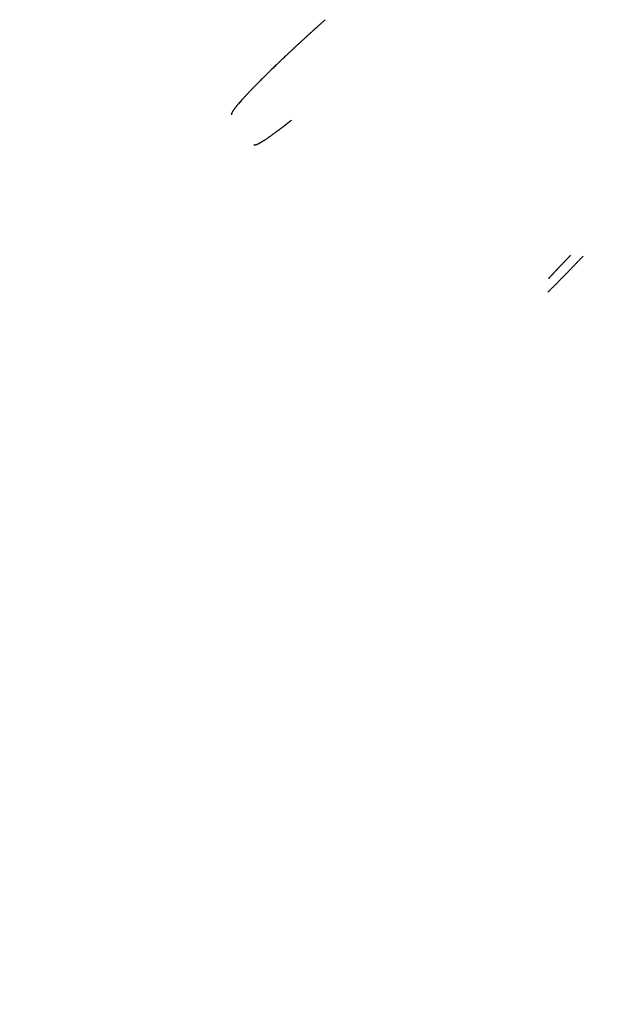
# Model space of a CAD drawing. Header units: millimetres. Extents: x -20 to 439, y -10 to 493.
# Tile 18 of 156: x 19 to 32, y 72 to 94. Entities that reach past the tile are written whole.
import ezdxf

# ---------------------------------------------------------------- set-up
doc = ezdxf.new("R2010")
doc.units = ezdxf.units.MM
doc.layers.add('11.10.18', color=7, linetype='Continuous', true_color=0x000000)
doc.layers.add('Layer 01', color=7, linetype='Continuous', true_color=0x000000)

# ---------------------------------------------------------------- blocks, each defined once
blk = doc.blocks.new('Block 11')
at = {"layer": 'Layer 01', "color": 1, "true_color": 0xff0000}
blk.add_open_spline([(25.53257655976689, 94.21801804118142, 692.8226874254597), (25.17768115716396, 93.90065679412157, 692.8473982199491), (24.83070631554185, 93.5826149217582, 692.9421006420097), (24.50841332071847, 93.27887121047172, 693.1057167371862), (23.94484774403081, 92.72981284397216, 693.5547236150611), (23.58681360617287, 92.34186297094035, 694.1955535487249), (23.47010754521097, 92.19925488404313, 694.5511932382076), (23.42150355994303, 92.1150839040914, 694.9244658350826), (23.44004094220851, 92.09043868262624, 695.2977399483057)], degree=5, knots=[0.0007147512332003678, 0.0007147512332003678, 0.0007147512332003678, 0.0007147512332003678, 0.0007147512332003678, 0.0007147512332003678, 1.5, 1.5, 1.5, 2.999818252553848, 2.999818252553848, 2.999818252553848, 2.999818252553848, 2.999818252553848, 2.999818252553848], dxfattribs=at)
blk.add_open_spline([(23.94171001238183, 91.42841656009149, 696.8418914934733), (23.96227596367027, 91.40136815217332, 697.2463945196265), (24.06141266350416, 91.44464243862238, 697.650901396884), (24.23806875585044, 91.5598205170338, 698.0329683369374), (24.48195148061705, 91.74019158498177, 698.3703346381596), (24.7766515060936, 91.97279037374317, 698.6476803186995)], degree=5, dxfattribs=at)
blk = doc.blocks.new('Block 13')
at = {"layer": '11.10.18'}
for points in [[(9.297147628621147, -5.238585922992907, 1.822109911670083), (34.32538641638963, 14.05363370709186, 126.6576879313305), (59.35362520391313, 33.34585333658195, 251.4932659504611), (84.38186399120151, 52.63807295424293, 376.328843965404), (109.4101027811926, 71.93029257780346, 501.1644219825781), (134.4383415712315, 91.22251220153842, 626.0000000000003)], [(30.49566433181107, 88.13154421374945, 693.1397904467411), (30.65054841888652, 88.28594400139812, 693.198507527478), (30.80874297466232, 88.44569057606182, 693.2400784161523), (30.96858466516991, 88.60912589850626, 693.2638717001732), (31.12833866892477, 88.77447614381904, 693.269629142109), (31.28630844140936, 88.9399639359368, 693.2574820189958)], [(31.00371841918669, 88.95820737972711, 666.3102785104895), (30.9029186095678, 88.85291959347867, 666.3180394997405), (30.80284409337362, 88.74757580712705, 666.3330701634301), (30.70393442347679, 88.64263513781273, 666.3553367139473), (30.60662277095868, 88.53855716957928, 666.3847416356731), (30.51132467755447, 88.43579001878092, 666.4211262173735)], [(-6.994241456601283, -7.052967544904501, 2.450835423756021), (14.90546903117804, 11.85848816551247, 127.160668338), (36.80517951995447, 30.76994387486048, 251.8705012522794), (58.70489000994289, 49.68139957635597, 376.5803341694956), (80.6046004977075, 68.59285528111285, 501.2901670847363), (102.5043109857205, 87.5043109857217, 625.9999999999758)], [(0.428153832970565, -10.1633320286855, 2.29080597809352), (23.7425174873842, 8.1693299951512, 127.032614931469), (47.0568811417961, 26.5019920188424, 251.774423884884), (70.371244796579, 44.8346540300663, 376.516232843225), (93.6856085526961, 63.1673161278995, 501.258042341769), (117.000000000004, 81.4999999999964, 626)], [(117.000000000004, 81.4999999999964, 626), (93.6856085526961, 63.1673161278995, 501.258042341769), (70.371244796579, 44.8346540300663, 376.516232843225), (47.0568811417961, 26.5019920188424, 251.774423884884), (23.7425174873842, 8.1693299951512, 127.032614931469), (0.428153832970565, -10.1633320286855, 2.29080597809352)]]:
    blk.add_open_spline(points, degree=5, dxfattribs=at)

msp = doc.modelspace()

# ---------------------------------------------------------------- block references
at = {"layer": '11.10.18'}
msp.add_blockref('Block 13', (0, 0), dxfattribs=at)
at = {"layer": 'Layer 01', "color": 1, "true_color": 0xff0000}
msp.add_blockref('Block 11', (0, 0), dxfattribs=at)

doc.saveas('drawing.dxf')
